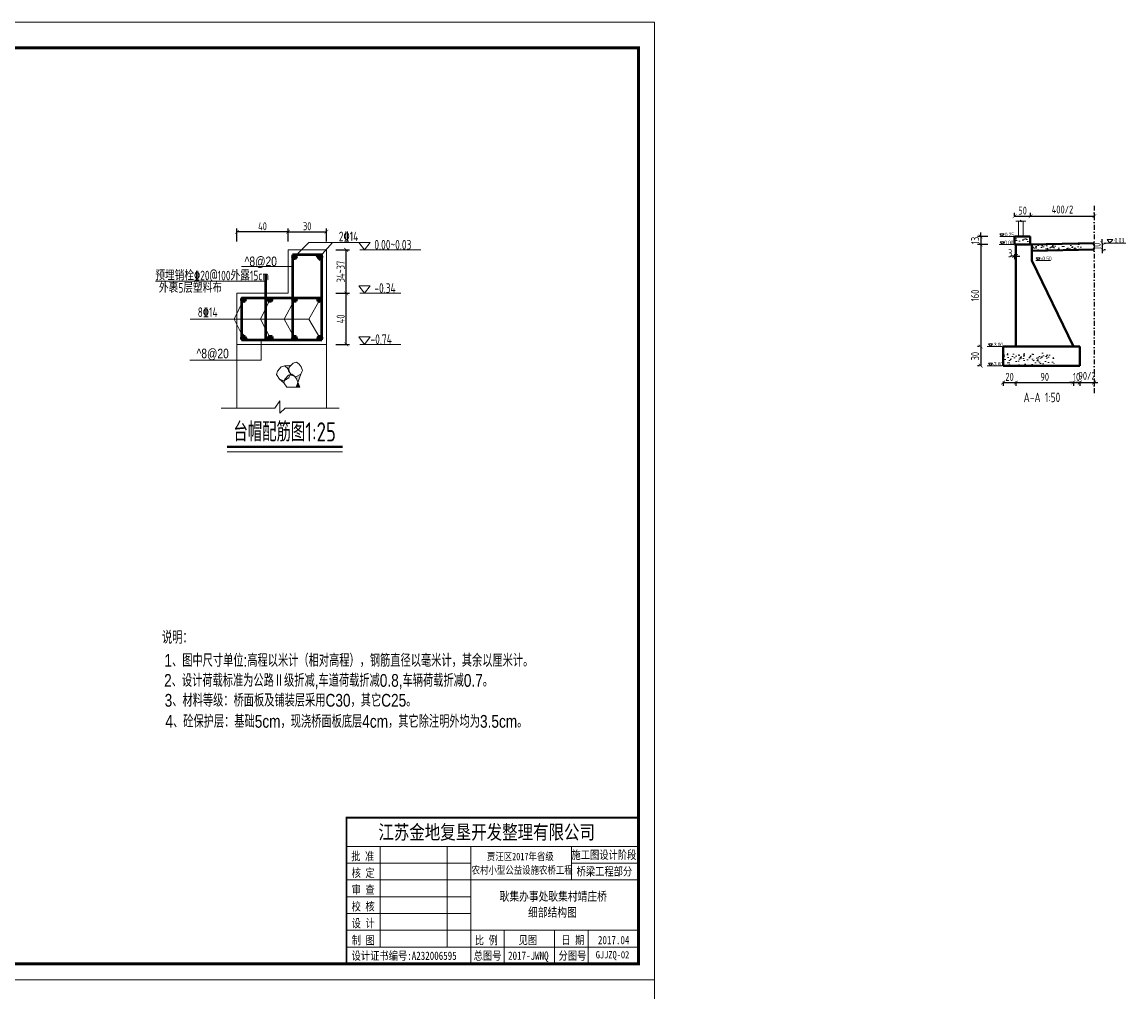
# Model space of a CAD drawing. Header units: inches. Extents: x 97745 to 142261, y 62673 to 100665.
# Tile 91 of 148: x 110213 to 113671, y 91882 to 94921. Entities that reach past the tile are written whole.
import ezdxf

# ---------------------------------------------------------------- set-up
doc = ezdxf.new("R2010")
doc.units = ezdxf.units.IN
doc.header["$MEASUREMENT"] = 0
doc.linetypes.add('DASHDOTX2', pattern=[2, 1, -0.5, 0, -0.5])
doc.layers.get('0').update_dxf_attribs({"lineweight": 15})
doc.layers.add('1', color=7, linetype='Continuous')
doc.layers.add('轴线', color=3, linetype='DASHDOTX2')
for name, color, linetype, lineweight in [('BM1', 7, 'Continuous', 15), ('文字', 7, 'Continuous', 20), ('轮廓线', 1, 'Continuous', 40), ('配筋1', 1, 'Continuous', 50)]:
    doc.layers.add(name, color=color, linetype=linetype, lineweight=lineweight)
doc.styles.add('DIM_FONT', font='hztxt_e.shx', dxfattribs={"width": 0.8, "bigfont": 'hztxt.shx'})
doc.styles.add('hz-e', font='hztxt_e.shx', dxfattribs={"width": 0.8, "height": 330, "bigfont": 'hztxt.shx'})
doc.styles.add('HZTXT', font='tssdeng.shx', dxfattribs={"width": 0.75, "bigfont": 'hztxt.shx'})
doc.styles.get("Standard").update_dxf_attribs({"font": 'hztxt_e.shx', "width": 0.7, "bigfont": 'hztxt.shx'})
doc.styles.add('图框', font='SIMFANG.TTF', dxfattribs={"width": 0.8, "height": 4})
doc.dimstyles.new('3', dxfattribs={"dimtxt": 25, "dimasz": 12, "dimexe": 10, "dimexo": 30, "dimgap": 5, "dimtad": 1, "dimdec": 0, "dimzin": 0, "dimdsep": 46, "dimtxsty": 'HZTXT', "dimblk": 'ARCHTICK', "dimcen": 0, "dimclrt": 7, "dimazin": 2, "dimtfac": 1, "dimtdec": 0, "dimtix": 1, "dimtmove": 2, "dimatfit": 3, "dimfxl": 250, "dimtolj": 1, "dimtzin": 0, "dimarcsym": 0})

# ---------------------------------------------------------------- blocks, each defined once
blk = doc.blocks.new('_ArchTick')
at = {"color": 0, "linetype": 'ByBlock', "const_width": 0.15}
blk.add_lwpolyline([(-0.5, -0.5), (0.5, 0.5)], dxfattribs=at)
blk = doc.blocks.new('*D66')
at = {"color": 0, "lineweight": -2, "transparency": 16777216}
for p, q in [((111046.1, 94233.1), (111046.1, 94273.7)), ((111046.1, 94263.7), (111166.1, 94263.7)), ((111166.1, 94233.1), (111166.1, 94273.7))]:
    blk.add_line(p, q, dxfattribs=at)
at = {"color": 0, "lineweight": -2, "transparency": 16777216, "xscale": 12, "yscale": 12, "zscale": 12, "rotation": 180}
blk.add_blockref('_ArchTick', (111046.1, 94263.7), dxfattribs=at)
at = {"color": 0, "lineweight": -2, "transparency": 16777216, "xscale": 12, "yscale": 12, "zscale": 12}
blk.add_blockref('_ArchTick', (111166.1, 94263.7), dxfattribs=at)
at = {"color": 7, "transparency": 16777216, "insert": (111106.1, 94281.2), "char_height": 25, "attachment_point": 5, "style": 'HZTXT'}
blk.add_mtext('\\A1;30', dxfattribs=at)
blk = doc.blocks.new('*D67')
at = {"color": 0, "lineweight": -2, "transparency": 16777216}
for p, q in [((110886.1, 94233.1), (110886.1, 94273.7)), ((111046.1, 94263.7), (110886.1, 94263.7)), ((111046.1, 94233.1), (111046.1, 94273.7))]:
    blk.add_line(p, q, dxfattribs=at)
at = {"color": 0, "lineweight": -2, "transparency": 16777216, "xscale": 12, "yscale": 12, "zscale": 12, "rotation": 180}
blk.add_blockref('_ArchTick', (110886.1, 94263.7), dxfattribs=at)
at = {"color": 0, "lineweight": -2, "transparency": 16777216, "xscale": 12, "yscale": 12, "zscale": 12}
blk.add_blockref('_ArchTick', (111046.1, 94263.7), dxfattribs=at)
at = {"color": 7, "transparency": 16777216, "insert": (110966.1, 94281.2), "char_height": 25, "attachment_point": 5, "style": 'HZTXT'}
blk.add_mtext('\\A1;40', dxfattribs=at)
blk = doc.blocks.new('*D79')
at = {"color": 0, "lineweight": -2, "transparency": 16777216}
for p, q in [((111196.1, 94071.1), (111238.4, 94071.1)), ((111228.4, 93911.1), (111228.4, 94071.1)), ((111196.1, 93911.1), (111238.4, 93911.1))]:
    blk.add_line(p, q, dxfattribs=at)
at = {"color": 0, "lineweight": -2, "transparency": 16777216, "xscale": 12, "yscale": 12, "zscale": 12}
for p, rotation in [((111228.4, 94071.1), 90), ((111228.4, 93911.1), 270)]:
    blk.add_blockref('_ArchTick', p, dxfattribs=dict(at, rotation=rotation))
at = {"color": 7, "transparency": 16777216, "insert": (111210.9, 93991.1), "char_height": 25, "attachment_point": 5, "rotation": 90, "style": 'HZTXT'}
blk.add_mtext('\\A1;40', dxfattribs=at)
blk = doc.blocks.new('*D68')
at = {"color": 0, "lineweight": -2, "transparency": 16777216}
for p, q in [((111196.1, 94207.1), (111238.4, 94207.1)), ((111228.4, 94071.1), (111228.4, 94207.1)), ((111196.1, 94071.1), (111238.4, 94071.1))]:
    blk.add_line(p, q, dxfattribs=at)
at = {"color": 0, "lineweight": -2, "transparency": 16777216, "xscale": 12, "yscale": 12, "zscale": 12}
for p, rotation in [((111228.4, 94207.1), 90), ((111228.4, 94071.1), 270)]:
    blk.add_blockref('_ArchTick', p, dxfattribs=dict(at, rotation=rotation))
at = {"color": 7, "transparency": 16777216, "insert": (111210.9, 94139.1), "char_height": 25, "attachment_point": 5, "rotation": 90, "style": 'HZTXT'}
blk.add_mtext('\\A1;34~37', dxfattribs=at)
blk = doc.blocks.new('三角形')
at = {"layer": '轮廓线', "color": 0, "lineweight": 20}
for p, q in [((24441.9, 199232.1), (24477.5, 199232.1)), ((24459.3, 199208.6), (24441.9, 199232.1)), ((24477.5, 199232.1), (24459.3, 199208.6))]:
    blk.add_line(p, q, dxfattribs=at)
blk = doc.blocks.new('*D479')
at = {"color": 0, "lineweight": -2, "transparency": 16777216}
for p, q in [((113286.6, 93794.8), (113286.6, 93781.7)), ((113286.6, 93791.7), (113326.6, 93791.7)), ((113326.6, 93794.8), (113326.6, 93781.7))]:
    blk.add_line(p, q, dxfattribs=at)
at = {"color": 0, "lineweight": -2, "transparency": 16777216, "xscale": 12, "yscale": 12, "zscale": 12, "rotation": 180}
blk.add_blockref('_ArchTick', (113286.6, 93791.7), dxfattribs=at)
at = {"color": 0, "lineweight": -2, "transparency": 16777216, "xscale": 12, "yscale": 12, "zscale": 12}
blk.add_blockref('_ArchTick', (113326.6, 93791.7), dxfattribs=at)
at = {"color": 7, "transparency": 16777216, "insert": (113306.6, 93809.2), "char_height": 25, "attachment_point": 5, "style": 'HZTXT'}
blk.add_mtext('\\A1;20', dxfattribs=at)
blk = doc.blocks.new('*D480')
at = {"color": 0, "lineweight": -2, "transparency": 16777216}
for p, q in [((113326.6, 93794.8), (113326.6, 93781.7)), ((113326.6, 93791.7), (113506.6, 93791.7)), ((113506.6, 93794.8), (113506.6, 93781.7))]:
    blk.add_line(p, q, dxfattribs=at)
at = {"color": 0, "lineweight": -2, "transparency": 16777216, "xscale": 12, "yscale": 12, "zscale": 12, "rotation": 180}
blk.add_blockref('_ArchTick', (113326.6, 93791.7), dxfattribs=at)
at = {"color": 0, "lineweight": -2, "transparency": 16777216, "xscale": 12, "yscale": 12, "zscale": 12}
blk.add_blockref('_ArchTick', (113506.6, 93791.7), dxfattribs=at)
at = {"color": 7, "transparency": 16777216, "insert": (113416.6, 93809.2), "char_height": 25, "attachment_point": 5, "style": 'HZTXT'}
blk.add_mtext('\\A1;90', dxfattribs=at)
blk = doc.blocks.new('*D481')
at = {"color": 0, "lineweight": -2, "transparency": 16777216}
for p, q in [((113506.6, 93791.7), (113494.6, 93791.7)), ((113506.6, 93794.8), (113506.6, 93781.7)), ((113506.6, 93791.7), (113526.6, 93791.7)), ((113526.6, 93794.8), (113526.6, 93781.7)), ((113526.6, 93791.7), (113538.6, 93791.7))]:
    blk.add_line(p, q, dxfattribs=at)
at = {"color": 0, "lineweight": -2, "transparency": 16777216, "xscale": 12, "yscale": 12, "zscale": 12}
blk.add_blockref('_ArchTick', (113506.6, 93791.7), dxfattribs=at)
at = {"color": 0, "lineweight": -2, "transparency": 16777216, "xscale": 12, "yscale": 12, "zscale": 12, "rotation": 180}
blk.add_blockref('_ArchTick', (113526.6, 93791.7), dxfattribs=at)
at = {"color": 7, "transparency": 16777216, "insert": (113516.6, 93809.2), "char_height": 25, "attachment_point": 5, "style": 'HZTXT'}
blk.add_mtext('\\A1;10', dxfattribs=at)
blk = doc.blocks.new('*D482')
at = {"color": 0, "lineweight": -2, "transparency": 16777216}
for p, q in [((113238.5, 94249.3), (113206.1, 94249.3)), ((113216.1, 94249.3), (113216.1, 94261.3)), ((113216.1, 94249.3), (113216.1, 94224.3)), ((113238.5, 94224.3), (113206.1, 94224.3)), ((113216.1, 94224.3), (113216.1, 94212.3))]:
    blk.add_line(p, q, dxfattribs=at)
at = {"color": 0, "lineweight": -2, "transparency": 16777216, "xscale": 12, "yscale": 12, "zscale": 12}
for p, rotation in [((113216.1, 94249.3), 270), ((113216.1, 94224.3), 90)]:
    blk.add_blockref('_ArchTick', p, dxfattribs=dict(at, rotation=rotation))
at = {"color": 7, "transparency": 16777216, "insert": (113198.6, 94236.8), "char_height": 25, "attachment_point": 5, "rotation": 90, "style": 'HZTXT'}
blk.add_mtext('\\A1;13', dxfattribs=at)
blk = doc.blocks.new('*D483')
at = {"color": 0, "lineweight": -2, "transparency": 16777216}
for p, q in [((113212.3, 94224.3), (113206.1, 94224.3)), ((113216.1, 94224.3), (113216.1, 93904.3)), ((113212.3, 93904.3), (113206.1, 93904.3))]:
    blk.add_line(p, q, dxfattribs=at)
at = {"color": 0, "lineweight": -2, "transparency": 16777216, "xscale": 12, "yscale": 12, "zscale": 12}
for p, rotation in [((113216.1, 94224.3), 90), ((113216.1, 93904.3), 270)]:
    blk.add_blockref('_ArchTick', p, dxfattribs=dict(at, rotation=rotation))
at = {"color": 7, "transparency": 16777216, "insert": (113198.6, 94064.3), "char_height": 25, "attachment_point": 5, "rotation": 90, "style": 'HZTXT'}
blk.add_mtext('\\A1;160', dxfattribs=at)
blk = doc.blocks.new('*D484')
at = {"color": 0, "lineweight": -2, "transparency": 16777216}
for p, q in [((113212.3, 93904.3), (113206.1, 93904.3)), ((113216.1, 93904.3), (113216.1, 93844.3)), ((113212.3, 93844.3), (113206.1, 93844.3))]:
    blk.add_line(p, q, dxfattribs=at)
at = {"color": 0, "lineweight": -2, "transparency": 16777216, "xscale": 12, "yscale": 12, "zscale": 12}
for p, rotation in [((113216.1, 93904.3), 90), ((113216.1, 93844.3), 270)]:
    blk.add_blockref('_ArchTick', p, dxfattribs=dict(at, rotation=rotation))
at = {"color": 7, "transparency": 16777216, "insert": (113198.6, 93874.3), "char_height": 25, "attachment_point": 5, "rotation": 90, "style": 'HZTXT'}
blk.add_mtext('\\A1;30', dxfattribs=at)
blk = doc.blocks.new('*D488')
at = {"color": 0, "lineweight": -2, "transparency": 16777216}
for p, q in [((113597.2, 94228.4), (113597.2, 94240.4)), ((113597.2, 94228.4), (113597.2, 94208.4)), ((113597.2, 94208.4), (113597.2, 94196.4)), ((113601.6, 94228.4), (113607.2, 94228.4)), ((113601.6, 94208.4), (113607.2, 94208.4))]:
    blk.add_line(p, q, dxfattribs=at)
at = {"color": 0, "lineweight": -2, "transparency": 16777216, "xscale": 12, "yscale": 12, "zscale": 12}
for p, rotation in [((113597.2, 94228.4), 270), ((113597.2, 94208.4), 90)]:
    blk.add_blockref('_ArchTick', p, dxfattribs=dict(at, rotation=rotation))
at = {"color": 7, "transparency": 16777216, "insert": (113579.7, 94218.4), "char_height": 25, "attachment_point": 5, "rotation": 90, "style": 'HZTXT'}
blk.add_mtext('\\A1;10', dxfattribs=at)
blk = doc.blocks.new('*D485')
at = {"color": 0, "lineweight": -2, "transparency": 16777216}
for p, q in [((113322.4, 94313), (113322.4, 94322.8)), ((113322.4, 94312.8), (113372.4, 94312.8)), ((113372.4, 94313), (113372.4, 94322.8))]:
    blk.add_line(p, q, dxfattribs=at)
at = {"color": 0, "lineweight": -2, "transparency": 16777216, "xscale": 12, "yscale": 12, "zscale": 12, "rotation": 180}
blk.add_blockref('_ArchTick', (113322.4, 94312.8), dxfattribs=at)
at = {"color": 0, "lineweight": -2, "transparency": 16777216, "xscale": 12, "yscale": 12, "zscale": 12}
blk.add_blockref('_ArchTick', (113372.4, 94312.8), dxfattribs=at)
at = {"color": 7, "transparency": 16777216, "insert": (113347.4, 94330.3), "char_height": 25, "attachment_point": 5, "style": 'HZTXT'}
blk.add_mtext('\\A1;50', dxfattribs=at)
blk = doc.blocks.new('*D489')
at = {"color": 0, "lineweight": -2, "transparency": 16777216}
for p, q in [((113321.6, 94188), (113309.6, 94188)), ((113321.6, 94194.3), (113321.6, 94178)), ((113321.6, 94188), (113326.6, 94188)), ((113326.6, 94194.3), (113326.6, 94178)), ((113326.6, 94188), (113338.6, 94188))]:
    blk.add_line(p, q, dxfattribs=at)
at = {"color": 0, "lineweight": -2, "transparency": 16777216, "xscale": 12, "yscale": 12, "zscale": 12}
blk.add_blockref('_ArchTick', (113321.6, 94188), dxfattribs=at)
at = {"color": 0, "lineweight": -2, "transparency": 16777216, "xscale": 12, "yscale": 12, "zscale": 12, "rotation": 180}
blk.add_blockref('_ArchTick', (113326.6, 94188), dxfattribs=at)
at = {"color": 7, "transparency": 16777216, "insert": (113308.5, 94196.7), "char_height": 25, "attachment_point": 5, "style": 'HZTXT'}
blk.add_mtext('\\A1;3', dxfattribs=at)
blk = doc.blocks.new('*D486')
at = {"color": 0, "lineweight": -2, "transparency": 16777216}
for p, q in [((113372.4, 94313), (113372.4, 94322.8)), ((113372.4, 94312.8), (113572.4, 94312.8)), ((113572.4, 94313), (113572.4, 94322.8))]:
    blk.add_line(p, q, dxfattribs=at)
at = {"color": 0, "lineweight": -2, "transparency": 16777216, "xscale": 12, "yscale": 12, "zscale": 12, "rotation": 180}
blk.add_blockref('_ArchTick', (113372.4, 94312.8), dxfattribs=at)
at = {"color": 0, "lineweight": -2, "transparency": 16777216, "xscale": 12, "yscale": 12, "zscale": 12}
blk.add_blockref('_ArchTick', (113572.4, 94312.8), dxfattribs=at)
at = {"color": 7, "transparency": 16777216, "insert": (113472.4, 94333.6), "char_height": 25, "attachment_point": 5, "style": 'HZTXT'}
blk.add_mtext('\\A1;400/2', dxfattribs=at)
blk = doc.blocks.new('*D487')
at = {"color": 0, "lineweight": -2, "transparency": 16777216}
for p, q in [((113526.6, 93791.7), (113514.6, 93791.7)), ((113526.6, 93794.8), (113526.6, 93781.7)), ((113526.6, 93791.7), (113571.6, 93791.7)), ((113571.6, 93794.8), (113571.6, 93781.7)), ((113571.6, 93791.7), (113583.6, 93791.7))]:
    blk.add_line(p, q, dxfattribs=at)
at = {"color": 0, "lineweight": -2, "transparency": 16777216, "xscale": 12, "yscale": 12, "zscale": 12}
blk.add_blockref('_ArchTick', (113526.6, 93791.7), dxfattribs=at)
at = {"color": 0, "lineweight": -2, "transparency": 16777216, "xscale": 12, "yscale": 12, "zscale": 12, "rotation": 180}
blk.add_blockref('_ArchTick', (113571.6, 93791.7), dxfattribs=at)
at = {"color": 7, "transparency": 16777216, "insert": (113549.1, 93812.6), "char_height": 25, "attachment_point": 5, "style": 'HZTXT'}
blk.add_mtext('\\A1;90/2', dxfattribs=at)

msp = doc.modelspace()

# ---------------------------------------------------------------- hatches: boundary and pattern name
h = msp.add_hatch()
h.set_pattern_fill('AR-CONC', color=256, scale=5, style=0)
h.set_pattern_definition([(50, (66268.536, -6275.943), (35.863009, -3.137607), [3.75, -41.25]), (355, (66268.536, -6275.943), (-6.937567, 37.609607), [3, -33]), (100.4514, (66271.525, -6276.205), (28.925469, 34.471977), [3.18701, -35.057106]), (46.1842, (66268.536, -6265.943), (53.362052, -8.27595), [5.625, -61.875]), (96.6356, (66272.983, -6266.633), (46.733135, 48.705894), [4.780514, -52.58565]), (351.1842, (66268.536, -6265.943), (46.733097, 48.70593), [4.5, -49.5]), (21, (66273.536, -6268.443), (29.8453526, -20.1309445), [3.75, -41.25]), (326, (66273.536, -6268.443), (12.165767, 36.257502), [3, -33]), (71.4514, (66276.023, -6270.12), (42.011131, 16.126525), [3.18701, -35.057106]), (37.5, (66268.536, -6275.943), (0.6079928, 16.6446927), [0, -32.6, 0, -33.5, 0, -33.125]), (7.5, (66268.536, -6275.943), (13.153477, 19.7205856), [0, -19.1, 0, -31.85, 0, -12.625]), (327.5, (66257.386, -6275.943), (26.6911218, -1.1277436), [0, -12.5, 0, -39, 0, -51.75]), (317.5, (66252.386, -6275.943), (29.1593085, 5.005249), [0, -16.25, 0, -25.9, 0, -36.75])])
h.paths.add_polyline_path([(113321.601, 94249.263), (113321.601, 94224.263), (113326.601, 94224.263), (113371.601, 94224.263), (113371.601, 94249.263)])
h = msp.add_hatch()
h.set_pattern_fill('AR-CONC', color=256, scale=5, style=0)
h.set_pattern_definition([(50, (66268.536, -4790.943), (35.863009, -3.137607), [3.75, -41.25]), (355, (66268.536, -4790.943), (-6.937567, 37.609607), [3, -33]), (100.4514, (66271.525, -4791.205), (28.925469, 34.471977), [3.18701, -35.057106]), (46.1842, (66268.536, -4780.943), (53.362052, -8.27595), [5.625, -61.875]), (96.6356, (66272.983, -4781.633), (46.733135, 48.705894), [4.780514, -52.58565]), (351.1842, (66268.536, -4780.943), (46.733097, 48.70593), [4.5, -49.5]), (21, (66273.536, -4783.443), (29.845353, -20.1309445), [3.75, -41.25]), (326, (66273.536, -4783.443), (12.165767, 36.257502), [3, -33]), (71.4514, (66276.023, -4785.12), (42.011131, 16.126525), [3.18701, -35.057106]), (37.5, (66268.536, -4790.943), (0.6079928, 16.6446927), [0, -32.6, 0, -33.5, 0, -33.125]), (7.5, (66268.536, -4790.943), (13.153477, 19.7205856), [0, -19.1, 0, -31.85, 0, -12.625]), (327.5, (66257.386, -4790.943), (26.6911218, -1.1277436), [0, -12.5, 0, -39, 0, -51.75]), (317.5, (66252.386, -4790.943), (29.1593085, 5.005249), [0, -16.25, 0, -25.9, 0, -36.75])])
h.paths.add_polyline_path([(113534.061, 94218.195), (113532.669, 94219.484), (113535.893, 94219.484), (113534.061, 94220.901), (113534.061, 94228.372), (113376.601, 94224.39), (113376.601, 94204.39), (113534.061, 94208.372)])
h = msp.add_hatch()
h.set_pattern_fill('AR-CONC', color=256, scale=5, style=0)
h.set_pattern_definition([(50, (66268.536, -4650.943), (35.863009, -3.137607), [3.75, -41.25]), (355, (66268.536, -4650.943), (-6.937567, 37.609607), [3, -33]), (100.4514, (66271.525, -4651.205), (28.925469, 34.471977), [3.18701, -35.057106]), (46.1842, (66268.536, -4640.943), (53.362052, -8.27595), [5.625, -61.875]), (96.6356, (66272.983, -4641.633), (46.733135, 48.705894), [4.780514, -52.58565]), (351.1842, (66268.536, -4640.943), (46.733097, 48.70593), [4.5, -49.5]), (21, (66273.536, -4643.443), (29.845353, -20.1309445), [3.75, -41.25]), (326, (66273.536, -4643.443), (12.165767, 36.257502), [3, -33]), (71.4514, (66276.023, -4645.12), (42.011131, 16.126525), [3.18701, -35.057106]), (37.5, (66268.536, -4650.943), (0.6079928, 16.6446927), [0, -32.6, 0, -33.5, 0, -33.125]), (7.5, (66268.536, -4650.943), (13.153477, 19.7205856), [0, -19.1, 0, -31.85, 0, -12.625]), (327.5, (66257.386, -4650.943), (26.6911218, -1.1277436), [0, -12.5, 0, -39, 0, -51.75]), (317.5, (66252.386, -4650.943), (29.1593085, 5.005249), [0, -16.25, 0, -25.9, 0, -36.75])])
h.paths.add_polyline_path([(113286.601, 93884.263), (113286.601, 93844.263), (113446.601, 93844.263), (113446.601, 93884.263)])
h = msp.add_hatch(color=256)
h.paths.add_polyline_path([(111085.785, 93817.894), (111076.818, 93792.069), (111072.395, 93803.078), (111067.669, 93810.052), (111070.418, 93808.983)])
h.paths.add_polyline_path([(111034.799, 93798.204), (111035.608, 93802.004), (111047.517, 93814.79), (111053.401, 93816.546), (111051.729, 93813.035), (111048.545, 93806.174)])
h.paths.add_polyline_path([(111056.92, 93814.233), (111055.044, 93817.035), (111057.989, 93817.914), (111066.568, 93811.678), (111067.669, 93810.052)])
h.paths.add_polyline_path([(111049.464, 93828.572), (111052.682, 93820.561), (111047.572, 93828.193), (111048.085, 93830.607)])
h.paths.add_polyline_path([(111043.636, 93837.172), (111035.057, 93843.409), (111055.871, 93845.612), (111049.916, 93839.219), (111048.085, 93830.607)])
h.paths.add_polyline_path([(111033.178, 93797.263), (111034.799, 93798.204), (111033.263, 93790.978), (111019.68, 93802.514)])
msp.add_hatch(color=256).paths.add_polyline_path([(111082.865, 93777.019), (111076.818, 93792.069), (111071.592, 93777.019)])
at = {"layer": '配筋1'}
for points in [[(111072.287, 94185.239, 1), (111060.117, 94185.239, 1)], [(111152.064, 94185.239, 1), (111139.894, 94185.239, 1)], [(110912.287, 94050.973, 1), (110900.117, 94050.973, 1)], [(110995.354, 94051.089, 1), (110983.183, 94051.089, 1)], [(111072.287, 94051.089, 1), (111060.117, 94051.089, 1)], [(111151.285, 94050.749, 1), (111139.114, 94050.749, 1)], [(110912.287, 93931.194, 1), (110900.117, 93931.194, 1)], [(110996.619, 93931.194, 1), (110984.448, 93931.194, 1)], [(111072.287, 93931.194, 1), (111060.117, 93931.194, 1)], [(111152.028, 93931.194, 1), (111139.857, 93931.194, 1)]]:
    msp.add_hatch(color=256, dxfattribs=at).paths.add_polyline_path(points)

# ---------------------------------------------------------------- linework, layer by layer
for p, q in [((113334.592, 94296.924), (113326.252, 94296.924)), ((113326.252, 94296.924), (113339.449, 94296.924)), ((113334.592, 94249.263), (113334.592, 94296.924)), ((113339.449, 94296.924), (113341.679, 94300.005)), ((113341.679, 94300.005), (113341.679, 94294.878)), ((113341.679, 94294.878), (113343.785, 94296.924)), ((113343.785, 94296.924), (113357.045, 94296.924)), ((113349.592, 94249.263), (113349.592, 94296.924)), ((113322.248, 94249.263), (113275.614, 94249.263)), ((111046.117, 94207.109), (111046.117, 94071.109)), ((111166.117, 94207.109), (111046.117, 94207.109)), ((111110.698, 94230.559), (111066.202, 94185.239)), ((111110.698, 94230.559), (111269.692, 94230.559)), ((111145.979, 94185.239), (111185.274, 94230.559)), ((111166.117, 94071.109), (111166.117, 94207.109)), ((113320.402, 94224.263), (113273.769, 94224.263)), ((113435.276, 94174.263), (113388.643, 94174.263)), ((111060.117, 94155.297), (110900.261, 94155.297)), ((111046.117, 94071.109), (110886.117, 94071.109)), ((110886.117, 94071.109), (110886.117, 93911.109)), ((111166.117, 93911.109), (111166.117, 94071.109)), ((110906.202, 94050.946), (110876.987, 93989.788)), ((110989.269, 94051.089), (110960.284, 93989.788)), ((111066.202, 94051.089), (111034.412, 93989.788)), ((111111.077, 93989.788), (111145.2, 94050.749)), ((110906.202, 93931.194), (110876.987, 93989.788)), ((110990.533, 93931.194), (110960.284, 93989.788)), ((111066.202, 93931.194), (111034.412, 93989.788)), ((111111.077, 93989.788), (111145.942, 93931.194)), ((110886.117, 93911.109), (111166.117, 93911.109)), ((110886.117, 93911.109), (110886.117, 93711.109)), ((110962.194, 93925.109), (110962.194, 93861.659)), ((111166.117, 93911.109), (111166.117, 93711.109)), ((113283.064, 93904.263), (113236.431, 93904.263)), ((111010.332, 93816.473), (111012.676, 93827.499)), ((111012.676, 93827.499), (111024.586, 93840.285)), ((111024.586, 93840.285), (111035.057, 93843.409)), ((111055.871, 93845.612), (111035.057, 93843.409)), ((111035.057, 93843.409), (111043.636, 93837.172)), ((111043.636, 93837.172), (111049.464, 93828.572)), ((111047.572, 93828.193), (111049.916, 93839.219)), ((111056.92, 93814.233), (111047.572, 93828.193)), ((111049.464, 93828.572), (111053.887, 93817.564)), ((111049.916, 93839.219), (111061.826, 93852.005)), ((111061.826, 93852.005), (111072.297, 93855.129)), ((111072.297, 93855.129), (111080.876, 93848.892)), ((111080.876, 93848.892), (111086.704, 93840.292)), ((111086.704, 93840.292), (111091.127, 93829.284)), ((111091.127, 93829.284), (111088.969, 93824.755)), ((113283.064, 93844.263), (113236.431, 93844.263)), ((111019.68, 93802.514), (111010.332, 93816.473)), ((111033.178, 93797.263), (111019.68, 93802.514)), ((111033.263, 93790.978), (111019.68, 93802.514)), ((111048.545, 93806.174), (111033.178, 93797.263)), ((111033.263, 93790.978), (111035.608, 93802.004)), ((111042.611, 93777.019), (111033.263, 93790.978)), ((111035.608, 93802.004), (111047.517, 93814.79)), ((111047.517, 93814.79), (111057.989, 93817.914)), ((111051.729, 93813.035), (111048.545, 93806.174)), ((111053.887, 93817.564), (111051.729, 93813.035)), ((111070.418, 93808.983), (111056.92, 93814.233)), ((111057.989, 93817.914), (111066.568, 93811.678)), ((111066.568, 93811.678), (111072.395, 93803.078)), ((111085.785, 93817.894), (111070.418, 93808.983)), ((111085.785, 93817.894), (111071.592, 93777.019)), ((111072.395, 93803.078), (111082.865, 93777.019)), ((111088.969, 93824.755), (111085.785, 93817.894)), ((111042.611, 93777.019), (111082.865, 93777.019)), ((111004.511, 93711.109), (111020.836, 93734.132)), ((111020.836, 93734.132), (111020.836, 93696.083)), ((110886.117, 93711.109), (110836.117, 93711.109)), ((110836.117, 93711.109), (111004.511, 93711.109)), ((111020.836, 93696.083), (111037.161, 93711.109)), ((111037.161, 93711.109), (111205.855, 93711.109)), ((110896.78, 93574.554), (110854.945, 93574.554)), ((110867.405, 93574.554), (111085.875, 93574.554)), ((111085.875, 93574.554), (111216.732, 93574.554))]:
    msp.add_line(p, q)
at = {"layer": 'BM1', "color": 0, "linetype": 'Continuous'}
for p, q in [((111229.287, 92428.225), (112143.932, 92428.225)), ((111229.287, 92428.225), (111229.287, 91970.152)), ((111229.287, 91970.152), (111229.287, 92428.225)), ((111229.287, 92338.113), (112143.932, 92338.113)), ((111334.418, 92022.718), (111334.418, 92338.113)), ((111544.682, 92338.113), (111544.682, 92022.718)), ((111618.274, 92338.113), (111618.274, 91970.152)), ((111933.668, 92232.981), (111933.668, 92338.113)), ((111229.287, 92285.547), (111618.274, 92285.547)), ((111933.668, 92285.547), (112143.932, 92285.547)), ((111229.287, 92232.981), (112143.932, 92232.981)), ((111229.287, 92180.415), (111618.274, 92180.415)), ((111229.287, 92127.849), (111618.274, 92127.849)), ((111229.287, 92075.284), (112143.932, 92075.284)), ((111723.405, 92075.284), (111723.405, 91970.152)), ((111881.103, 92075.284), (111881.103, 91970.152)), ((111986.234, 92075.284), (111986.234, 92022.718)), ((111986.234, 91970.152), (111986.234, 92075.284)), ((111229.287, 92022.718), (112143.932, 92022.718))]:
    msp.add_line(p, q, dxfattribs=at)
at = {"layer": 'BM1', "const_width": 1}
for points in [[(107951.098, 94920.46), (112193.926, 94920.46), (112193.926, 91920.157), (107951.098, 91920.157), (107951.098, 94920.46)], [(107951.098, 91920.157), (112193.926, 91920.157), (112193.926, 88919.854), (107951.098, 88919.854), (107951.098, 91920.157)]]:
    msp.add_lwpolyline(points, dxfattribs=at)
at = {"layer": 'BM1'}
for points in [[(107951.098, 94920.46), (112193.926, 94920.46), (112193.926, 91920.157), (107951.098, 91920.157)], [(113376.601, 94174.263), (113376.601, 94224.366), (113371.601, 94224.263), (113326.601, 94224.263), (113326.601, 93904.263), (113506.601, 93904.263)], [(107951.098, 91920.157), (112193.926, 91920.157), (112193.926, 88919.854), (107951.098, 88919.854)]]:
    msp.add_lwpolyline(points, close=True, dxfattribs=at)
at = {"layer": 'BM1', "color": 0, "linetype": 'Continuous', "const_width": 9.999}
msp.add_lwpolyline([(108118.942, 91970.152), (108118.942, 94840.159), (112143.932, 94840.159), (112143.932, 91970.152)], close=True, dxfattribs=at)
at = {"layer": 'BM1', "color": 0, "linetype": 'Continuous', "const_width": 5.257}
msp.add_lwpolyline([(112143.932, 92428.225), (111229.287, 92428.225), (111229.287, 91970.152)], dxfattribs=at)
at = {"layer": '文字', "ltscale": 0.5}
for p, q in [((111462.333, 94207.109), (111270.654, 94207.109)), ((113671.143, 94228.372), (113606.577, 94228.372)), ((110976.536, 94108.921), (110631.071, 94108.921)), ((111398.998, 94071.109), (111270.654, 94071.109)), ((111111.077, 93989.788), (110738.958, 93989.788)), ((111398.998, 93911.109), (111270.654, 93911.109)), ((110962.194, 93861.659), (110738.811, 93861.659))]:
    msp.add_line(p, q, dxfattribs=at)
at = {"layer": '轮廓线'}
for p, q in [((113321.601, 94224.263), (113321.601, 94249.263)), ((113321.601, 94249.263), (113371.601, 94249.263)), ((113371.601, 94249.263), (113371.601, 94224.263)), ((113371.601, 94224.263), (113321.601, 94224.263)), ((113326.601, 93904.263), (113326.601, 94224.263)), ((113371.601, 94224.263), (113571.601, 94228.356)), ((113376.601, 94224.263), (113376.601, 94174.263)), ((113376.601, 94204.39), (113571.601, 94208.356)), ((113376.601, 94174.263), (113506.601, 93904.263)), ((113526.601, 93904.263), (113286.601, 93904.263)), ((113286.601, 93904.263), (113286.601, 93844.263)), ((113526.601, 93844.263), (113526.601, 93904.263)), ((113286.601, 93844.263), (113526.601, 93844.263)), ((110896.78, 93590.14), (110854.945, 93590.14)), ((110867.405, 93590.14), (111085.875, 93590.14)), ((111085.875, 93590.14), (111216.732, 93590.14))]:
    msp.add_line(p, q, dxfattribs=at)
at = {"layer": '轴线', "ltscale": 15}
msp.add_line((113571.601, 94345.652), (113571.601, 93750.324), dxfattribs=at)
at = {"layer": '配筋1'}
for p, q in [((111152.117, 94191.543), (111060.117, 94191.543)), ((111060.117, 94191.543), (111060.117, 93925.109)), ((111143.648, 94191.543), (111135.122, 94183.099)), ((111152.117, 94182.61), (111142.983, 94174.828)), ((111152.117, 93925.109), (111152.117, 94191.543)), ((110976.536, 94071.109), (110976.536, 94131.109)), ((110976.536, 93925.109), (110976.536, 94071.109)), ((110900.117, 94057.109), (110900.117, 93925.109)), ((110900.117, 94057.109), (111152.117, 94057.109)), ((110900.117, 93933.694), (110908.522, 93942.259)), ((110908.729, 93925.109), (110916.892, 93933.905)), ((110900.117, 93925.109), (111152.117, 93925.109))]:
    msp.add_line(p, q, dxfattribs=at)
for centre in [(111066.202, 94185.239), (111145.979, 94185.239), (110906.202, 94050.973), (110989.269, 94051.089), (111066.202, 94051.089), (111145.2, 94050.749), (110906.202, 93931.194), (110990.533, 93931.194), (111066.202, 93931.194), (111145.942, 93931.194)]:
    msp.add_circle(centre, 6.085, dxfattribs=at)

# ---------------------------------------------------------------- block references
at = {"xscale": 0.3600000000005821, "yscale": 0.3600000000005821, "zscale": 0.3600000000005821}
for p in [(104477.485, 22534.184), (104478.139, 22509.184), (104590.513, 22459.184), (104441.161, 22189.184), (104441.161, 22129.184)]:
    msp.add_blockref('三角形', p, dxfattribs=at)
at = {"layer": '文字', "ltscale": 0.5}
for p in [(86825.973, -105001.443), (86825.973, -105137.443), (86825.973, -105297.443)]:
    msp.add_blockref('三角形', p, dxfattribs=at)
at = {"layer": '轮廓线', "color": 0, "xscale": 0.5, "yscale": 0.5, "zscale": 0.5}
msp.add_blockref('三角形', (101390.995, -5375.904), dxfattribs=at)

# ---------------------------------------------------------------- texts
at = {"width": 0.7}
for s, p in [('0.25', (113291.848, 94248.701)), ('0.00', (113290.002, 94223.701)), ('-0.50', (113404.876, 94173.701)), ('-3.00', (113252.664, 93903.701)), ('-3.60', (113252.664, 93843.701))]:
    msp.add_text(s, height=12.5, dxfattribs=at).set_placement(p)
at = {"style": 'hz-e', "width": 0.8}
for s, p in [('说明：', (110651.173, 92973.207)), ('1、图中尺寸单位:高程以米计（相对高程），钢筋直径以毫米计，其余以厘米计。', (110658.801, 92900.884)), ('2、设计荷载标准为公路Ⅱ级折减,车道荷载折减0.8,车辆荷载折减0.7。', (110657.757, 92838.247)), ('3、材料等级：桥面板及铺装层采用C30，其它C25。', (110659.54, 92775.99)), ('4、砼保护层：基础5cm，现浇桥面板底层4cm，其它除注明外均为3.5cm。', (110661.962, 92709.968))]:
    msp.add_text(s, height=40, dxfattribs=at).set_placement(p)
at = {"layer": '1', "color": 7, "linetype": 'Continuous', "style": '图框', "width": 0.8}
for s, height, p in [('江苏金地复垦开发整理有限公司 ', 44.4121, (111329.094, 92360.712)), ('批 准', 25.9071, (111244.006, 92294.445)), ('贾汪区2017年省级', 23.5519, (111668.987, 92294.78)), ('核 定', 25.9071, (111245.329, 92242.151)), ('农村小型公益设施农桥工程', 23.55187, (111621.264, 92252.172)), ('审 查', 25.9071, (111245.329, 92189.586)), ('校 核', 25.9071, (111245.329, 92137.02)), ('设 计', 25.9071, (111245.329, 92084.454)), ('制 图', 25.9071, (111245.67, 92031.161)), ('比 例', 25.9071, (111631.09, 92030.883)), ('见图', 25.9071, (111768.411, 92031.805)), ('日 期', 25.9071, (111902.402, 92031.805)), ('2017.04', 25.9071, (112016.993, 92031.805)), ('设计证书编号:A232006595 ', 25.90706, (111245.346, 91982.682)), ('总图号', 25.9071, (111627.686, 91982.835)), ('2017-JWNQ', 25.9071, (111735.434, 91982.835)), ('分图号', 25.9071, (111893.692, 91982.835))]:
    msp.add_text(s, height=height, dxfattribs=at).set_placement(p)
at = {"layer": '1', "color": 7, "linetype": 'Continuous', "char_height": 25.9071, "width": 215.18175, "attachment_point": 5, "style": '图框'}
for s, insert in [('施工图设计阶段', (112035.671, 92310.296)), ('桥梁工程部分', (112037.19, 92258.207))]:
    msp.add_mtext(s, dxfattribs=dict(at, insert=insert))
at = {"layer": 'BM1', "color": 0, "linetype": 'Continuous', "style": '图框', "width": 0.8}
msp.add_text('GJJZQ-02', height=23, dxfattribs=at).set_placement((112010.049, 91987.233))
at = {"layer": '文字', "style": 'HZTXT', "width": 0.75}
for s, p in [('2%%13214', (111205.386, 94234.408)), ('A-A 1:50', (113350.566, 93730.063))]:
    msp.add_text(s, height=30, dxfattribs=at).set_placement(p)
at = {"layer": '文字', "ltscale": 0.5, "style": 'HZTXT', "width": 0.75}
for s, height, p in [('0.03', 15, (113635.223, 94229.788)), ('0.00~0.03', 30, (111316.509, 94208.476)), ('预埋销栓%%13220@100外露15cm', 30, (110630.094, 94111.821)), ('外裹5层塑料布', 30, (110641.424, 94073.006)), ('-0.34', 30, (111316.509, 94072.476)), ('8%%13214', 30, (110763.019, 93996.992)), ('-0.74', 30, (111304.416, 93912.476))]:
    msp.add_text(s, height=height, dxfattribs=at).set_placement(p)
at = {"layer": '文字', "linetype": 'Continuous', "style": '图框', "width": 0.8}
for s, height, p in [('耿集办事处耿集村靖庄桥', 27.27551, (111708.925, 92167.937)), ('细部结构图', 27.2755, (111797.971, 92117.881))]:
    msp.add_text(s, height=height, dxfattribs=at).set_placement(p)
at = {"layer": '文字', "attachment_point": 1}
for s, insert, char_height, width, style in [('^ 8@20', (110910.003, 94186.242), 30, 322.93333, 'DIM_FONT'), ('^ 8@20', (110759.289, 93897.623), 30, 322.93333, 'DIM_FONT'), ('\\pt533.33;台帽配筋图1:25', (110875.012, 93666.929), 60, 661.00966, 'HZTXT')]:
    msp.add_mtext(s, dxfattribs=dict(at, insert=insert, char_height=char_height, width=width, style=style))

# ---------------------------------------------------------------- dimensions: what is measured, and where the dimension line sits
for base, p1, p2, text, picture, middle in [((113372.423, 94312.782), (113322.423, 94282.98), (113372.423, 94282.98), '50', '*D485', (113347.423, 94330.282)), ((113572.423, 94312.782), (113372.423, 94282.98), (113572.423, 94282.98), '400/2', '*D486', (113472.423, 94333.648)), ((110886.117, 94263.737), (111046.117, 94203.109), (110886.117, 94203.109), '40', '*D67', (110966.117, 94281.237)), ((111166.117, 94263.737), (111046.117, 94203.109), (111166.117, 94203.109), '30', '*D66', (111106.117, 94281.237)), ((113571.601, 93791.727), (113526.601, 93824.827), (113571.601, 93824.827), '90/2', '*D487', (113549.101, 93812.592))]:
    dim = msp.add_linear_dim(base=base, p1=p1, p2=p2, text=text, dimstyle='3', override={"dimlfac": 0.5})
    dim.commit()
    dim.dimension.update_dxf_attribs({"geometry": picture, "text_midpoint": middle})
for base, p1, p2, picture, middle in [((113216.129164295, 94224.263246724), (113268.524515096, 94249.263246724), (113268.524515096, 94224.263246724), '*D482', (113198.629164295, 94236.763246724)), ((113216.129, 93904.263), (113242.327, 94224.263), (113242.327, 93904.263), '*D483', (113198.629, 94064.263)), ((113216.129, 93844.263), (113242.327, 93904.263), (113242.327, 93844.263), '*D484', (113198.629, 93874.263))]:
    dim = msp.add_linear_dim(base=base, p1=p1, p2=p2, angle=90, dimstyle='3', override={"dimlfac": 0.5})
    dim.commit()
    dim.dimension.update_dxf_attribs({"geometry": picture, "text_midpoint": middle})
dim = msp.add_aligned_dim(p1=(113571.601, 94228.356), p2=(113571.601, 94208.356), distance=25.624, dimstyle='3', override={"dimlfac": 0.5})
dim.commit()
dim.dimension.update_dxf_attribs({"geometry": '*D488', "text_midpoint": (113579.724, 94218.356)})
for base, p1, p2, text, picture, middle in [((111228.409, 94207.109), (111166.117, 94071.109), (111166.117, 94207.109), '34~37', '*D68', (111210.909, 94139.109)), ((111228.409, 94071.109), (111166.117, 93911.109), (111166.117, 94071.109), '40', '*D79', (111210.909, 93991.109))]:
    dim = msp.add_linear_dim(base=base, p1=p1, p2=p2, angle=90, text=text, dimstyle='3', override={"dimlfac": 0.5})
    dim.commit()
    dim.dimension.update_dxf_attribs({"geometry": picture, "text_midpoint": middle})
dim = msp.add_linear_dim(base=(113326.60066374, 94187.981202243), p1=(113321.60066374, 94224.263246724), p2=(113326.60066374, 94224.263246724), dimstyle='3', override={"dimlfac": 0.5})
dim.commit()
dim.dimension.update_dxf_attribs({"geometry": '*D489', "text_midpoint": (113308.495834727, 94196.731202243), "dimtype": 160})
for base, p1, p2, picture, middle in [((113326.601, 93791.727), (113286.601, 93824.827), (113326.601, 93824.827), '*D479', (113306.601, 93809.227)), ((113506.601, 93791.727), (113326.601, 93824.827), (113506.601, 93824.827), '*D480', (113416.601, 93809.227)), ((113526.601, 93791.727), (113506.601, 93824.827), (113526.601, 93824.827), '*D481', (113516.601, 93809.227))]:
    dim = msp.add_linear_dim(base=base, p1=p1, p2=p2, dimstyle='3', override={"dimlfac": 0.5})
    dim.commit()
    dim.dimension.update_dxf_attribs({"geometry": picture, "text_midpoint": middle})

doc.saveas('drawing.dxf')
